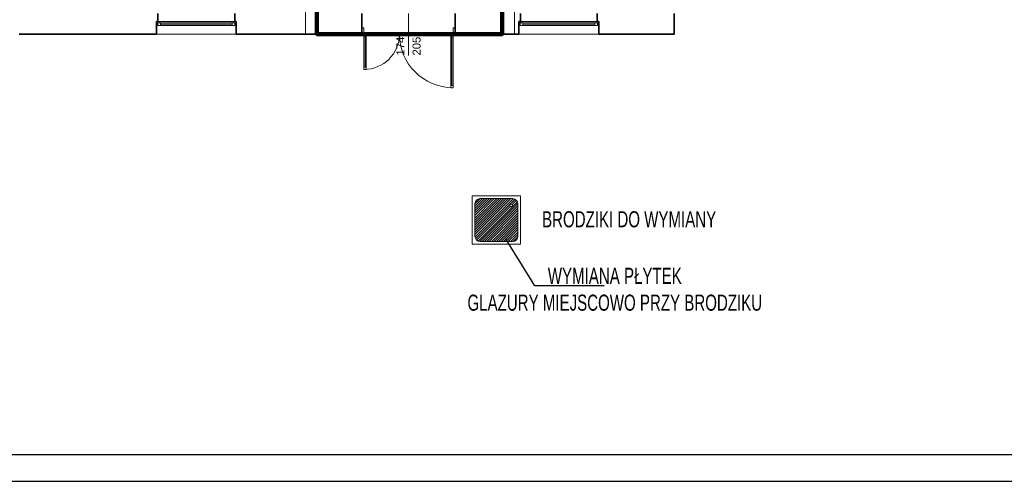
# Model space of a CAD drawing. Header units: millimetres. Extents: x -50073 to 84772, y -78870 to -35317.
# Tile 104 of 125: x 48069 to 66421, y -78836 to -70234. Entities that reach past the tile are written whole.
import ezdxf

# ---------------------------------------------------------------- set-up
doc = ezdxf.new("R2010")
doc.units = ezdxf.units.MM
doc.header["$MEASUREMENT"] = 0
for name, color, linetype, lineweight in [('0_Nr_pióra__3', 7, 'Continuous', 20), ('0_Nr_pióra__4', 7, 'Continuous', 25), ('Drzwi ArchiCAD_Nr_pióra__1', 7, 'Continuous', 0), ('Konstrukcja - Stropy_Nr_pióra__1', 7, 'Continuous', 0), ('Konstrukcja - Ściany zew_Nr_pióra__6', 7, 'Continuous', 35), ('Okna ArchiCADa_Nr_pióra__1', 7, 'Continuous', 0), ('Znaczniki drzwi ArchiCADa_Nr_pióra__1', 7, 'Continuous', 0), ('Znaczniki drzwi ArchiCADa_Nr_pióra__7', 7, 'Continuous', 70)]:
    doc.layers.add(name, color=color, linetype=linetype, lineweight=lineweight)
doc.layers.add('Wnętrze - Umeblowanie_Nr_pióra__234', color=7, linetype='Continuous', lineweight=0, true_color=0x9f9f9f)
doc.styles.add('GENERATED_STYLE_1', font='txt')
doc.styles.add('GENERATED_STYLE_4', font='txt')

msp = doc.modelspace()

# ---------------------------------------------------------------- hatches: boundary and pattern name
h = msp.add_hatch()
h.set_pattern_fill('ANSI31', color=5, scale=250)
h.set_pattern_definition([(45, (83458.92, -78668.172), (-22.097087, 22.097087), [])])
h.paths.add_polyline_path([(56554.562, -74268.701, 0.414213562), (56654.562, -74368.701), (57254.562, -74368.701, 0.414213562), (57354.562, -74268.701), (57354.562, -73668.701, 0.414213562), (57254.562, -73568.701), (56654.562, -73568.701, 0.414213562), (56554.562, -73668.701)])
h.paths.add_polyline_path([(57204.562, -73693.701, 1), (57254.562, -73693.701, 1)], flags=16)

# ---------------------------------------------------------------- linework, layer by layer
at = {"color": 10, "lineweight": 106}
msp.add_lwpolyline([(66.617, -62583.342), (2355.65, -62594.844), (2355.65, -78050.061), (23019.646, -78050.061), (23019.646, -74088.498), (27356.387, -74088.498), (27356.387, -76174.624), (31806.314, -76174.624), (31806.314, -70254.194), (29738.593, -70254.194), (29738.593, -64145.049), (48237.42, -64145.049), (53610.352, -68583.295), (53610.352, -70500.678), (57061.641, -70500.678), (57061.641, -65412.681), (59990.725, -65412.681), (59990.725, -59684.671), (37804.772, -41061.805), (28682.341, -41061.805), (28682.341, -51358.017), (2441.313, -51358.017)], dxfattribs=at)
at = {"layer": '0_Nr_pióra__4', "linetype": 'Continuous', "flags": 128}
for points in [[(84771.934, -35317.498), (-13943.569, -35317.498), (-13943.569, -78836.041), (84771.934, -78836.041)], [(84271.934, -35817.498), (-13443.569, -35817.498), (-13443.569, -78336.041), (84271.934, -78336.041)]]:
    msp.add_lwpolyline(points, close=True, dxfattribs=at)
at = {"layer": 'Drzwi ArchiCAD_Nr_pióra__1', "linetype": 'Continuous'}
for p, q in [((54446.259, -70500.678), (54446.259, -70385.678)), ((54446.259, -70385.678), (54486.259, -70385.678)), ((54446.259, -70500.678), (54446.259, -70385.678)), ((54486.259, -70385.678), (54486.259, -70500.678)), ((56146.259, -70500.678), (56146.259, -70385.678)), ((56146.259, -70385.678), (56186.259, -70385.678)), ((56186.259, -70385.678), (56186.259, -70500.678)), ((56186.259, -70500.678), (56186.259, -70385.678)), ((54486.259, -70500.678), (54446.259, -70500.678)), ((54486.259, -70540.678), (54486.259, -70500.678)), ((54486.259, -70500.678), (54526.259, -70500.678)), ((54486.259, -70540.678), (54506.259, -70540.678)), ((54486.259, -71120.678), (54486.259, -70540.678)), ((54526.259, -70540.678), (54486.259, -70540.678)), ((54506.259, -70540.678), (54506.259, -71120.678)), ((54506.259, -70540.678), (54526.259, -70540.678)), ((54506.259, -71120.678), (54506.259, -70540.678)), ((54506.259, -71120.678), (54506.259, -70540.678)), ((54526.259, -70500.678), (54526.259, -70540.678)), ((54526.259, -70540.678), (54526.259, -71120.678)), ((56106.259, -70500.678), (56106.259, -70540.678)), ((56146.259, -70500.678), (56106.259, -70500.678)), ((56126.259, -70540.678), (56106.259, -70540.678)), ((56106.259, -70540.678), (56106.259, -71460.678)), ((56106.259, -70540.678), (56146.259, -70540.678)), ((56146.259, -70540.678), (56126.259, -70540.678)), ((56126.259, -70540.678), (56126.259, -71460.678)), ((56126.259, -71460.678), (56126.259, -70540.678)), ((56126.259, -71460.678), (56126.259, -70540.678)), ((56186.259, -70500.678), (56146.259, -70500.678)), ((56146.259, -70540.678), (56146.259, -70500.678)), ((56146.259, -71460.678), (56146.259, -70540.678)), ((54506.259, -71120.678), (54486.259, -71120.678)), ((54486.259, -71160.678), (54486.259, -71120.678)), ((54486.259, -71120.678), (54526.259, -71120.678)), ((54526.259, -71160.678), (54486.259, -71160.678)), ((54526.259, -71120.678), (54506.259, -71120.678)), ((54526.259, -71120.678), (54526.259, -71160.678)), ((56106.259, -71460.678), (56126.259, -71460.678)), ((56146.259, -71460.678), (56106.259, -71460.678)), ((56106.259, -71460.678), (56106.259, -71500.678)), ((56106.259, -71500.678), (56146.259, -71500.678)), ((56126.259, -71460.678), (56146.259, -71460.678)), ((56146.259, -71500.678), (56146.259, -71460.678))]:
    msp.add_line(p, q, dxfattribs=at)
for centre, radius, start, end in [((54486.259, -70500.678), 660, 270, 0), ((56146.259, -70500.678), 1000, 180, 270)]:
    msp.add_arc(centre, radius, start, end, dxfattribs=at)
at = {"layer": 'Konstrukcja - Stropy_Nr_pióra__1', "linetype": 'Continuous', "flags": 128}
msp.add_lwpolyline([(29924.596, -64338.978), (48324.596, -64338.978), (53396.259, -68590.833), (53396.259, -70500.678), (57288.896, -70500.678), (57288.896, -65629.384), (60264.596, -65629.384), (60264.596, -59579.384), (37951.507, -40862.978)], dxfattribs=at)
at = {"layer": 'Konstrukcja - Ściany zew_Nr_pióra__6', "linetype": 'Continuous'}
for p, q in [((50646.738, -70265.378), (50616.738, -70265.378)), ((50616.738, -70265.378), (50616.738, -70315.378)), ((50646.738, -70115.378), (50646.738, -70265.378)), ((52076.738, -70115.378), (52076.738, -70265.378)), ((52076.738, -70265.378), (52106.738, -70265.378)), ((52106.738, -70265.378), (52106.738, -70315.378)), ((54446.259, -70385.678), (54446.259, -70115.378)), ((56186.259, -70385.678), (56186.259, -70115.378)), ((57404.24, -70265.378), (57374.24, -70265.378)), ((57374.24, -70265.378), (57374.24, -70315.378)), ((57404.24, -70115.378), (57404.24, -70265.378)), ((58834.24, -70115.378), (58834.24, -70265.378)), ((58834.24, -70265.378), (58864.24, -70265.378)), ((58864.24, -70265.378), (58864.24, -70315.378)), ((50616.738, -70315.378), (50616.738, -70500.678)), ((52106.738, -70315.378), (52106.738, -70500.678)), ((54446.259, -70500.678), (54446.259, -70385.678)), ((56186.259, -70500.678), (56186.259, -70385.678)), ((57374.24, -70315.378), (57374.24, -70500.678)), ((58864.24, -70315.378), (58864.24, -70500.678))]:
    msp.add_line(p, q, dxfattribs=at)
at = {"layer": 'Konstrukcja - Ściany zew_Nr_pióra__6', "linetype": 'Continuous', "flags": 128}
for points in [[(60264.596, -70500.678), (60264.596, -70115.378)], [(48059.863, -70500.678), (50616.738, -70500.678)], [(52106.738, -70500.678), (53496.259, -70500.678)], [(53496.259, -70500.678), (54446.259, -70500.678)], [(56186.259, -70500.678), (57374.24, -70500.678)], [(58864.241, -70500.678), (60264.596, -70500.678)]]:
    msp.add_lwpolyline(points, dxfattribs=at)
at = {"layer": 'Okna ArchiCADa_Nr_pióra__1', "linetype": 'Continuous'}
for p, q in [((50616.738, -70265.378), (50666.738, -70265.378)), ((50616.738, -70265.378), (50616.738, -70315.378)), ((50646.738, -70265.378), (50616.738, -70265.378)), ((50666.738, -70265.378), (50666.738, -70290.378)), ((50666.738, -70265.378), (52056.738, -70265.378)), ((52056.738, -70290.378), (52056.738, -70265.378)), ((52056.738, -70265.378), (52106.738, -70265.378)), ((52076.738, -70265.378), (52106.738, -70265.378)), ((52106.738, -70265.378), (52106.738, -70315.378)), ((57424.24, -70265.378), (57374.24, -70265.378)), ((57374.24, -70265.378), (57374.24, -70315.378)), ((57404.24, -70265.378), (57374.24, -70265.378)), ((57424.24, -70290.378), (57424.24, -70265.378)), ((58814.24, -70265.378), (57424.24, -70265.378)), ((58864.24, -70265.378), (58814.24, -70265.378)), ((58814.24, -70265.378), (58814.24, -70290.378)), ((58834.24, -70265.378), (58864.24, -70265.378)), ((58864.24, -70265.378), (58864.24, -70315.378)), ((50641.738, -70315.378), (50616.738, -70315.378)), ((50666.738, -70290.378), (50641.738, -70290.378)), ((50641.738, -70290.378), (50641.738, -70315.378)), ((50641.738, -70290.378), (50691.738, -70290.378)), ((50641.738, -70340.378), (50641.738, -70290.378)), ((50691.738, -70340.378), (50641.738, -70340.378)), ((50691.738, -70290.378), (50691.738, -70340.378)), ((50691.738, -70290.378), (52031.738, -70290.378)), ((52031.738, -70315.378), (50691.738, -70315.378)), ((52031.738, -70340.378), (50691.738, -70340.378)), ((52031.738, -70340.378), (50691.738, -70340.378)), ((52031.738, -70340.378), (52031.738, -70290.378)), ((52031.738, -70290.378), (52081.738, -70290.378)), ((52081.738, -70340.378), (52031.738, -70340.378)), ((52081.738, -70290.378), (52056.738, -70290.378)), ((52081.738, -70315.378), (52081.738, -70290.378)), ((52081.738, -70290.378), (52081.738, -70340.378)), ((52106.738, -70315.378), (52081.738, -70315.378)), ((57374.24, -70315.378), (57399.24, -70315.378)), ((57399.24, -70315.378), (57399.24, -70290.378)), ((57399.24, -70290.378), (57424.24, -70290.378)), ((57449.24, -70290.378), (57399.24, -70290.378)), ((57399.24, -70290.378), (57399.24, -70340.378)), ((57399.24, -70340.378), (57449.24, -70340.378)), ((57449.24, -70340.378), (57449.24, -70290.378)), ((58789.24, -70290.378), (57449.24, -70290.378)), ((57449.24, -70315.378), (58789.24, -70315.378)), ((57449.24, -70340.378), (58789.24, -70340.378)), ((57449.24, -70340.378), (58789.24, -70340.378)), ((58839.24, -70290.378), (58789.24, -70290.378)), ((58789.24, -70290.378), (58789.24, -70340.378)), ((58789.24, -70340.378), (58839.24, -70340.378)), ((58814.24, -70290.378), (58839.24, -70290.378)), ((58839.24, -70290.378), (58839.24, -70315.378)), ((58839.24, -70340.378), (58839.24, -70290.378)), ((58839.24, -70315.378), (58864.24, -70315.378)), ((52106.738, -70500.678), (50616.738, -70500.678)), ((57374.24, -70500.678), (58864.24, -70500.678))]:
    msp.add_line(p, q, dxfattribs=at)
at = {"layer": 'Wnętrze - Umeblowanie_Nr_pióra__234', "linetype": 'Continuous'}
for p, q in [((56504.562, -73518.701), (56504.562, -74418.701)), ((57404.562, -73518.701), (56504.562, -73518.701)), ((57254.562, -73568.701), (56654.562, -73568.701)), ((57404.562, -74418.701), (57404.562, -73518.701)), ((56554.562, -73668.701), (56554.562, -74268.701)), ((57354.562, -74268.701), (57354.562, -73668.701)), ((56504.562, -74418.701), (57404.562, -74418.701)), ((56654.562, -74368.701), (57254.562, -74368.701))]:
    msp.add_line(p, q, dxfattribs=at)
msp.add_circle((57229.562, -73693.701), 25, dxfattribs=at)
for centre, start, end in [((56654.562, -73668.701), 90, 180), ((57254.562, -73668.701), 0, 90), ((56654.562, -74268.701), 180, 270), ((57254.562, -74268.701), 270, 0)]:
    msp.add_arc(centre, 100, start, end, dxfattribs=at)
at = {"layer": 'Znaczniki drzwi ArchiCADa_Nr_pióra__1', "linetype": 'Continuous'}
msp.add_line((55316.259, -70900.678), (55316.259, -70115.378), dxfattribs=at)

# ---------------------------------------------------------------- texts
at = {"layer": '0_Nr_pióra__3', "linetype": 'Continuous', "insert": (59427.935, -73802.539), "char_height": 300, "attachment_point": 2, "style": 'GENERATED_STYLE_4'}
msp.add_mtext('{\\A1;\\W0.7;\\C10;BRODZIKI DO WYMIANY}', dxfattribs=at)
at = {"layer": 'Znaczniki drzwi ArchiCADa_Nr_pióra__7', "char_height": 150, "attachment_point": 7, "rotation": 90, "style": 'GENERATED_STYLE_1'}
for s, insert in [('\\A1;{\\fArial|b0|i0|c238|p38;174}', (55241.259, -70900.678)), ('\\A1;{\\fArial|b0|i0|c238|p38;205}', (55543.728, -70900.678))]:
    msp.add_mtext(s, dxfattribs=dict(at, insert=insert))

# ---------------------------------------------------------------- next in the draw order: texts
at = {"layer": '0_Nr_pióra__3', "linetype": 'Continuous', "insert": (59160.858, -74856.896), "char_height": 300, "attachment_point": 2, "style": 'GENERATED_STYLE_4', "bg_fill": 2}
msp.add_mtext('{\\A1;\\W0.7;\\C10;WYMIANA PŁYTEK \\PGLAZURY MIEJSCOWO PRZY BRODZIKU}', dxfattribs=at)

# ---------------------------------------------------------------- next in the draw order: linework, layer by layer
at = {"color": 10}
for p, q in [((57672.14, -75193.95), (57138.844, -74332.216)), ((58965.003, -75193.95), (57672.14, -75193.95))]:
    msp.add_line(p, q, dxfattribs=at)

doc.saveas('drawing.dxf')
